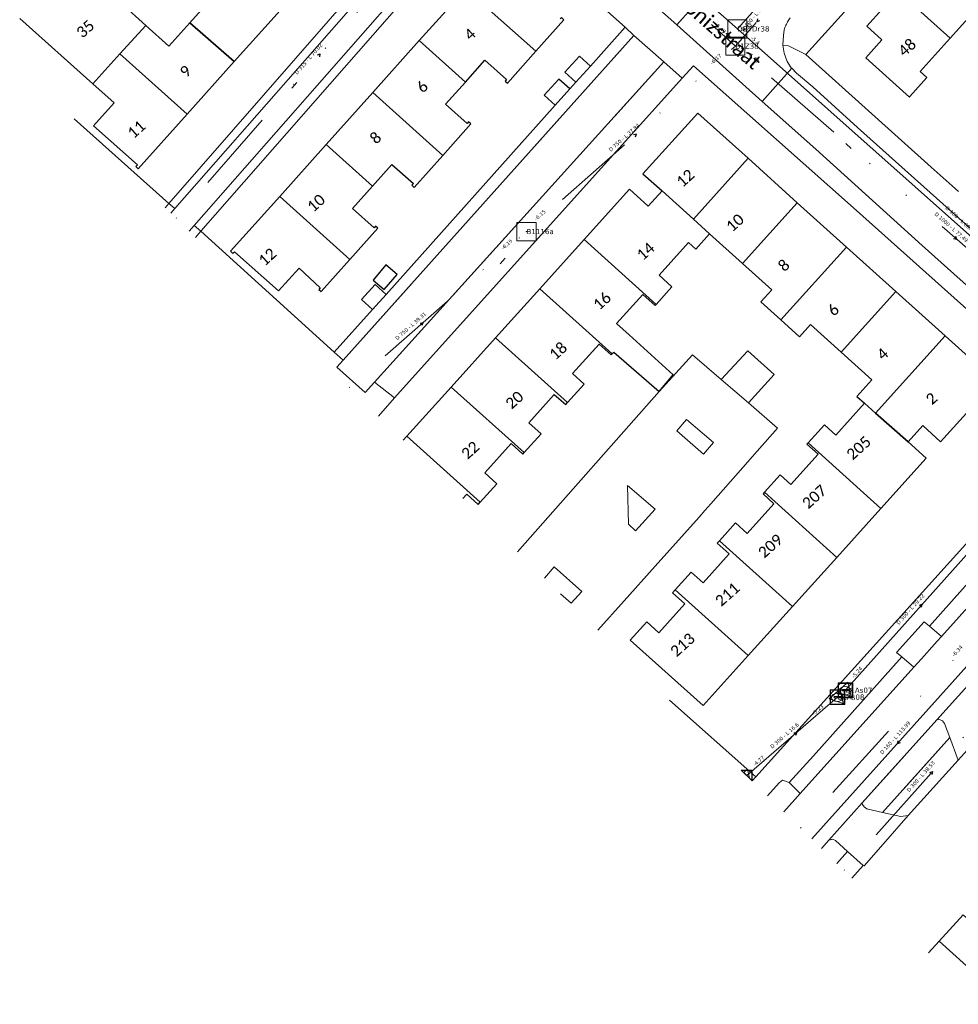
# Model space of a CAD drawing. Header units: metres. Extents: x 113074 to 114313, y 482627 to 483855.
# Tile 10 of 78: x 113214 to 113341, y 483219 to 483353. Entities that reach past the tile are written whole.
import ezdxf
from ezdxf.enums import TextEntityAlignment as Align

# ---------------------------------------------------------------- set-up
doc = ezdxf.new("R2010")
doc.units = ezdxf.units.M
doc.header["$MEASUREMENT"] = 0
doc.linetypes.add('DGN Style 2', pattern=[50.429501, 30.257701, -20.1718])
doc.linetypes.add('DGN Style 6', pattern=[30.473618, 0.016022, -6.408752, 11.215317, -6.408752, 0.016022, -6.408752])
for name, color, linetype, lineweight in [('BGT-Lijnen - BTD Groenvoorziening  heesters (v)', 94, 'Continuous', 13), ('BGT-Lijnen - BTD Groenvoorziening (v)', 94, 'Continuous', 13), ('BGT-Lijnen - Huisnummer overig (t)', 252, 'Continuous', 13), ('BGT-Lijnen - IMKL   Bijzondere knoop (p)', 252, 'Continuous', 13), ('BGT-Lijnen - ORL Straatnaam (t)', 7, 'Continuous', 13), ('BGT-Lijnen - PND grondvlak pand (v_mv)', 1, 'Continuous', 13), ('BGT-Lijnen - WGD Inrit (v)', 7, 'Continuous', 13), ('BGT-Lijnen - WGD Parkeervlak (v)', 7, 'Continuous', 13), ('BGT-Lijnen - WGD Rijbaan - Lokale weg (v)', 7, 'Continuous', 13), ('BGT-Lijnen - WGD Rijbaan - Lokale weg verkeersdrempel (v)', 7, 'Continuous', 13), ('BGT-Lijnen - WGD Voetpad (v)', 7, 'Continuous', 13), ('BGT-Lijnen - XXX Haagvoet BTD (v)', 211, 'Continuous', 13), ('Riolering - BOBs', 7, 'Continuous', 13), ('Riolering - Buiten gebruik', 7, 'Continuous', 13), ('Riolering - Drainage', 254, 'Continuous', 13), ('Riolering - Gemengd riool', 7, 'Continuous', 13), ('Riolering - KNOOP_NUMMER', 7, 'Continuous', 13), ('Riolering - KNOOP_RIOOLPUT', 7, 'Continuous', 13), ('Riolering - Leidingtekst', 7, 'Continuous', 13), ('Riolering - Level 63', 7, 'Continuous', 13), ('Riolering - RIO-KNP', 4, 'Continuous', 13), ('Riolering - Stroomrichting', 7, 'Continuous', 13)]:
    doc.layers.add(name, color=color, linetype=linetype, lineweight=lineweight)
doc.styles.add('Style-Calibri', font='calibri.ttf')
doc.styles.add('Style-Verdana', font='verdana.ttf')

# ---------------------------------------------------------------- blocks, each defined once
blk = doc.blocks.new('IMKL Bijzondere knoop')
at = {"layer": 'BGT-Lijnen - IMKL   Bijzondere knoop (p)', "linetype": 'Continuous', "lineweight": 13}
for p, q in [((-39, 8), (39, 8)), ((-39, -9), (39, -9))]:
    blk.add_line(p, q, dxfattribs=at)
blk.add_arc((-40, -1), 8.3, 79.3818, 280.6182, dxfattribs=at)
at = {"layer": 'BGT-Lijnen - IMKL   Bijzondere knoop (p)', "linetype": 'Continuous', "lineweight": 13, "extrusion": (0, 0, -1)}
blk.add_arc((-41, -1), 8.42, 75.8538, 284.1462, dxfattribs=at)
at = {"layer": 'BGT-Lijnen - IMKL   Bijzondere knoop (p)', "linetype": 'Continuous', "lineweight": 13}
blk.add_ellipse((-4, -5), major_axis=(-79.3, -0.2), ratio=0.699465, dxfattribs=at)
for points in [[(-101, 98), (99, 98), (99, -102), (-101, -102)], [(-95, 92), (92, 92), (92, -96), (-95, -96)]]:
    blk.add_3dface(points, dxfattribs=at)
blk = doc.blocks.new('CDE bijzonder')
at = {"layer": 'Riolering - RIO-KNP', "color": 172}
for p, q in [((-1.14, -0.26), (0.34, 1.08)), ((0.34, 1.08), (0.76, -0.88)), ((0.76, -0.88), (-1.14, -0.26))]:
    blk.add_line(p, q, dxfattribs=at)
blk.add_3dface([(-1.14, -0.26), (0.34, 1.08), (0.76, -0.88)], dxfattribs=at)
blk = doc.blocks.new('rioput')
at = {"layer": 'Riolering - Level 63', "linetype": 'Continuous', "lineweight": 13}
blk.add_3dface([(-1.29, 1.24), (1.29, 1.24), (1.29, -1.24), (-1.29, -1.24)], dxfattribs=at)

msp = doc.modelspace()

# ---------------------------------------------------------------- linework, layer by layer
at = {"layer": 'BGT-Lijnen - BTD Groenvoorziening  heesters (v)', "linetype": 'DGN Style 2', "lineweight": 13, "flags": 128}
for points in [[(113301.29, 483347.17), (113297.26, 483350.75), (113257.86, 483306.73)], [(113260.86, 483302.37), (113262.11, 483303.76), (113301.29, 483347.17)], [(113257.86, 483306.73), (113257.03, 483305.8), (113260.86, 483302.37)]]:
    msp.add_lwpolyline(points, dxfattribs=at)
at = {"layer": 'BGT-Lijnen - BTD Groenvoorziening (v)', "linetype": 'DGN Style 2', "lineweight": 13, "flags": 128}
for points in [[(113312.66, 483307.99), (113309.07, 483304.14), (113312.76, 483300.95)], [(113312.76, 483300.95), (113316.26, 483304.81), (113312.66, 483307.99)], [(113308.01, 483295.57), (113304.39, 483298.71), (113303.05, 483297.16)], [(113303.05, 483297.16), (113306.68, 483294.03), (113308.01, 483295.57)], [(113296.4, 483289.77), (113296.5, 483284.53), (113297.48, 483283.61)], [(113297.48, 483283.61), (113300.12, 483286.56), (113296.4, 483289.77)], [(113290.2, 483275.41), (113286.45, 483278.72), (113285.12, 483277.22)], [(113287.29, 483275.1), (113288.77, 483273.8), (113290.2, 483275.41)]]:
    msp.add_lwpolyline(points, dxfattribs=at)
at = {"layer": 'BGT-Lijnen - IMKL   Bijzondere knoop (p)', "linetype": 'Continuous', "lineweight": 13, "extrusion": (0, 0, -1)}
msp.add_arc((-113312.7, 483250.21), 0.0843, 84.9688, 183.6756, dxfattribs=at)
at = {"layer": 'BGT-Lijnen - IMKL   Bijzondere knoop (p)', "linetype": 'Continuous', "lineweight": 13}
for points in [[(113311.77, 483251.2), (113313.28, 483249.73), (113313.28, 483251.2)], [(113311.83, 483251.14), (113313.22, 483249.79), (113313.22, 483251.14)]]:
    msp.add_3dface(points, dxfattribs=at)
at = {"layer": 'BGT-Lijnen - ORL Straatnaam (t)', "linetype": 'Continuous', "lineweight": 13, "flags": 128}
for points in [[(113250.92, 483343.62), (113251.58, 483344.37)], [(113325.95, 483336.09), (113326.69, 483335.42)], [(113279.13, 483319.81), (113279.8, 483320.55)]]:
    msp.add_lwpolyline(points, dxfattribs=at)
at = {"layer": 'BGT-Lijnen - PND grondvlak pand (v_mv)', "linetype": 'Continuous', "lineweight": 25, "flags": 128}
for points in [[(113243.11, 483347.2), (113249.33, 483354.14), (113240.16, 483362.31)], [(113227.6, 483348.25), (113231.16, 483352.12), (113221.23, 483361.11)], [(113274.49, 483357.09), (113268.18, 483350.05), (113274.45, 483344.44)], [(113274.49, 483357.09), (113283.96, 483348.6), (113287.77, 483352.86)], [(113280.11, 483344.28), (113283.96, 483348.6), (113274.49, 483357.09)], [(113340.1, 483350.39), (113333.05, 483356.74), (113328.78, 483352)], [(113333.05, 483356.74), (113340.1, 483350.39), (113344.19, 483354.93)], [(113239.86, 483355.55), (113237.09, 483352.47), (113243.11, 483347.2)], [(113214.05, 483353.04), (113223.96, 483344.18), (113227.6, 483348.25)], [(113243.11, 483347.2), (113237.09, 483352.47), (113234.26, 483349.32)], [(113287.77, 483352.86), (113287.45, 483353.18), (113287.25, 483352.99)], [(113234.26, 483349.32), (113231.16, 483352.12), (113227.6, 483348.25)], [(113328.78, 483352), (113330.84, 483350.14), (113328.65, 483347.71)], [(113274.45, 483344.44), (113268.18, 483350.05), (113261.88, 483343.01)], [(113336.04, 483345.87), (113340.1, 483350.39)], [(113227.6, 483348.25), (113223.96, 483344.18), (113226.84, 483341.6)], [(113227.6, 483348.25), (113236.74, 483340.1), (113243.11, 483347.2)], [(113230.1, 483332.69), (113236.74, 483340.1), (113227.6, 483348.25)], [(113274.45, 483344.44), (113277.08, 483347.39), (113279.99, 483344.79)], [(113291.36, 483346.61), (113289.88, 483347.95), (113287.91, 483345.77)], [(113328.65, 483347.71), (113334.56, 483342.39), (113334.62, 483342.46)], [(113287.91, 483345.77), (113289.4, 483344.43), (113291.36, 483346.61)], [(113334.62, 483342.46), (113336.93, 483345.07), (113336.04, 483345.87)], [(113274.66, 483338.83), (113271.75, 483341.42), (113274.45, 483344.44)], [(113279.99, 483344.79), (113279.79, 483344.57), (113280.11, 483344.28)], [(113288.56, 483343.5), (113287.07, 483344.83), (113285.1, 483342.64)], [(113261.88, 483343.01), (113255.57, 483335.97), (113261.86, 483330.34)], [(113267.5, 483330.16), (113271.38, 483334.5), (113261.88, 483343.01)], [(113261.88, 483343.01), (113271.38, 483334.5), (113275.18, 483338.77)], [(113285.1, 483342.64), (113286.59, 483341.31), (113288.56, 483343.5)], [(113226.84, 483341.6), (113224.07, 483338.51), (113229.99, 483333.22)], [(113275.18, 483338.77), (113274.86, 483339.05), (113274.66, 483338.83)], [(113312.72, 483334.1), (113305.9, 483340.24), (113298.48, 483332.02)], [(113261.86, 483330.34), (113255.57, 483335.97), (113249.27, 483328.93)], [(113305.3, 483325.87), (113312.72, 483334.1)], [(113319.38, 483328.09), (113312.72, 483334.1), (113305.3, 483325.87)], [(113229.99, 483333.22), (113229.77, 483332.98), (113230.1, 483332.69)], [(113261.86, 483330.34), (113264.47, 483333.27), (113267.38, 483330.67)], [(113298.48, 483332.02), (113301.06, 483329.7), (113305.3, 483325.87)], [(113262.05, 483324.7), (113259.14, 483327.3), (113261.86, 483330.34)], [(113267.38, 483330.67), (113267.18, 483330.44), (113267.5, 483330.16)], [(113296.67, 483329.9), (113290.53, 483323.09), (113300.26, 483314.31)], [(113301.06, 483329.7), (113299.19, 483327.62), (113296.67, 483329.9)], [(113307.51, 483323.88), (113305.3, 483325.87), (113301.06, 483329.7)], [(113249.27, 483328.93), (113242.61, 483321.5), (113242.91, 483321.21)], [(113249.27, 483328.93), (113258.79, 483320.41), (113262.57, 483324.64)], [(113254.88, 483316.03), (113258.79, 483320.41), (113249.27, 483328.93)], [(113326.05, 483322.07), (113319.38, 483328.09), (113311.97, 483319.86)], [(113311.97, 483319.86), (113319.38, 483328.09)], [(113305.3, 483325.87), (113307.51, 483323.88), (113311.97, 483319.86)], [(113262.57, 483324.64), (113262.25, 483324.92), (113262.05, 483324.7)], [(113300.26, 483314.31), (113290.53, 483323.09), (113284.52, 483316.43)], [(113305.63, 483321.79), (113307.51, 483323.88)], [(113300.65, 483318.28), (113304.63, 483322.69), (113305.63, 483321.79)], [(113314.43, 483314.65), (113317.15, 483312.2), (113326.05, 483322.07)], [(113332.72, 483316.06), (113326.05, 483322.07), (113317.15, 483312.2)], [(113242.91, 483321.21), (113243.17, 483321.44), (113249.09, 483316.16)], [(113249.09, 483316.16), (113251.91, 483319.2), (113254.77, 483316.54)], [(113265.18, 483318.37), (113263.66, 483319.66), (113261.92, 483317.61)], [(113311.97, 483319.86), (113315.92, 483316.3), (113314.43, 483314.65)], [(113261.92, 483317.61), (113263.44, 483316.32), (113265.18, 483318.37)], [(113300.26, 483314.31), (113302.41, 483316.7), (113300.65, 483318.28)], [(113254.77, 483316.54), (113254.57, 483316.32), (113254.88, 483316.03)], [(113263.68, 483315.65), (113262.2, 483316.99), (113260.36, 483314.98)], [(113284.52, 483316.43), (113278.52, 483309.77), (113288.26, 483300.99)], [(113284.52, 483316.43), (113294.3, 483307.62), (113294.51, 483307.85)], [(113294.15, 483307.46), (113294.3, 483307.62), (113284.52, 483316.43)], [(113260.36, 483314.98), (113261.83, 483313.63), (113263.68, 483315.65)], [(113294.9, 483311.71), (113298.46, 483315.66), (113300.13, 483314.16)], [(113321.18, 483311.56), (113325.31, 483307.84), (113332.72, 483316.06)], [(113339.39, 483310.05), (113332.72, 483316.06), (113325.31, 483307.84)], [(113300.13, 483314.16), (113300.26, 483314.31)], [(113302.59, 483304.78), (113296.61, 483310.18), (113294.9, 483311.71)], [(113317.15, 483312.2), (113319.69, 483309.91), (113321.18, 483311.56)], [(113278.52, 483309.77), (113272.51, 483303.11), (113282.38, 483294.22)], [(113288.01, 483300.72), (113288.26, 483300.99), (113278.52, 483309.77)], [(113329.96, 483299.58), (113339.39, 483310.05)], [(113339.39, 483310.05), (113329.96, 483299.58), (113334.38, 483295.67)], [(113338.8, 483295.69), (113346.21, 483303.9), (113339.39, 483310.05)], [(113288.92, 483304.93), (113292.53, 483308.92), (113294.15, 483307.46)], [(113294.51, 483307.85), (113300.66, 483302.48), (113302.59, 483304.78)], [(113325.31, 483307.84), (113329.5, 483304.07), (113327.46, 483301.81)], [(113288.26, 483300.99), (113290.51, 483303.49), (113288.92, 483304.93)], [(113272.51, 483303.11), (113266.51, 483296.45), (113276.43, 483287.5)], [(113282.2, 483294.03), (113282.38, 483294.22), (113272.51, 483303.11)], [(113283, 483298.27), (113286.47, 483302.11), (113288.01, 483300.72)], [(113327.46, 483301.81), (113328.47, 483300.9), (113329.96, 483299.58)], [(113328.47, 483300.9), (113324.59, 483296.6), (113323.05, 483297.99)], [(113334.38, 483295.67), (113329.96, 483299.58), (113328.47, 483300.9)], [(113282.38, 483294.22), (113284.67, 483296.76), (113283, 483298.27)], [(113323.05, 483297.99), (113320.85, 483295.55), (113330.71, 483286.66)], [(113334.38, 483295.67), (113336.37, 483297.88), (113338.8, 483295.69)], [(113266.51, 483296.45), (113266.01, 483295.89)], [(113276.16, 483287.2), (113276.43, 483287.5), (113266.51, 483296.45)], [(113277.04, 483291.47), (113280.62, 483295.45), (113282.2, 483294.03)], [(113320.85, 483295.55), (113320.69, 483295.37), (113322.21, 483294)], [(113324.72, 483280.02), (113330.71, 483286.66), (113320.85, 483295.55)], [(113330.71, 483286.66), (113336.84, 483293.46), (113334.38, 483295.67)], [(113322.21, 483294), (113318.5, 483289.88), (113317.05, 483291.19)], [(113276.43, 483287.5), (113278.68, 483289.99), (113277.04, 483291.47)], [(113317.05, 483291.19), (113314.93, 483288.84), (113324.72, 483280.02)], [(113274.08, 483288), (113274.62, 483288.6), (113276.16, 483287.2)], [(113314.93, 483288.84), (113314.74, 483288.61), (113316.21, 483287.29)], [(113318.73, 483273.37), (113324.72, 483280.02), (113314.93, 483288.84)], [(113316.21, 483287.29), (113312.59, 483283.27), (113311.03, 483284.68)], [(113311.03, 483284.68), (113308.85, 483282.27), (113318.73, 483273.37)], [(113308.85, 483282.27), (113308.54, 483281.93), (113310.15, 483280.48)], [(113312.73, 483266.72), (113318.73, 483273.37), (113308.85, 483282.27)], [(113310.15, 483280.48), (113306.62, 483276.57), (113305.01, 483278.02)], [(113305.01, 483278.02), (113302.86, 483275.63), (113312.73, 483266.72)], [(113302.86, 483275.63), (113302.5, 483275.23), (113304.17, 483273.72)], [(113306.61, 483259.93), (113312.73, 483266.72), (113302.86, 483275.63)], [(113304.17, 483273.72), (113300.62, 483269.79), (113298.98, 483271.28)], [(113298.98, 483271.28), (113296.76, 483268.81), (113306.61, 483259.93)], [(113350.57, 483223.69), (113341.83, 483231.58), (113338.61, 483228.03)], [(113338.61, 483228.03), (113337.15, 483226.41)], [(113345.99, 483221.34), (113338.61, 483228.03)], [(113338.61, 483228.03), (113345.99, 483221.34), (113344.28, 483219.45)]]:
    msp.add_lwpolyline(points, dxfattribs=at)
at = {"layer": 'BGT-Lijnen - WGD Inrit (v)', "linetype": 'Continuous', "lineweight": 13, "flags": 128}
for points in [[(113235.05, 483327.28), (113234.24, 483327.99), (113233.74, 483327.41)], [(113234.51, 483326.66), (113235.05, 483327.28)], [(113238.58, 483324.21), (113237.69, 483324.99), (113237.01, 483324.22)], [(113237.86, 483323.38), (113238.58, 483324.21)], [(113305.19, 483307.49), (113300.66, 483302.48), (113281.48, 483280.78)], [(113312.76, 483300.95), (113309.07, 483304.14), (113305.19, 483307.49)], [(113313.96, 483294.42), (113316.71, 483297.53), (113312.76, 483300.95)], [(113303.05, 483297.16), (113304.39, 483298.71), (113308.01, 483295.57)], [(113308.01, 483295.57), (113306.68, 483294.03), (113303.05, 483297.16)], [(113307.65, 483287.27), (113311.99, 483292.19), (113313.96, 483294.42)], [(113296.5, 483284.53), (113296.4, 483289.77), (113300.12, 483286.56)], [(113306.08, 483285.49), (113306.85, 483286.37), (113307.65, 483287.27)], [(113300.12, 483286.56), (113297.48, 483283.61), (113296.5, 483284.53)], [(113295.95, 483274.13), (113300.15, 483278.81), (113306.08, 483285.49)], [(113285.12, 483277.22), (113286.45, 483278.72)], [(113286.45, 483278.72), (113290.2, 483275.41), (113288.77, 483273.8)], [(113288.77, 483273.8), (113287.29, 483275.1)], [(113292.37, 483270.14), (113295.95, 483274.13)], [(113344.07, 483260.07), (113342.89, 483263.1), (113338.29, 483257.99)], [(113313.26, 483249.75), (113313.75, 483250.29), (113302.05, 483260.69)], [(113338.29, 483257.99), (113338.64, 483258.03), (113339.04, 483257.88)], [(113339.04, 483257.88), (113339.33, 483257.52), (113340.04, 483255.59)], [(113340.04, 483255.59), (113341.16, 483252.54), (113345.24, 483257.06)], [(113328.17, 483246.75), (113323.64, 483241.69), (113324.13, 483241.84)], [(113328.43, 483246.2), (113328.21, 483246.52), (113328.17, 483246.75)], [(113330.94, 483245.45), (113328.81, 483245.93), (113328.43, 483246.2)], [(113328.42, 483238.22), (113331, 483241.14), (113334.4, 483245.03)], [(113334.4, 483245.03), (113333.4, 483244.9), (113330.94, 483245.45)], [(113324.13, 483241.84), (113324.54, 483241.67), (113326.2, 483240.17)], [(113326.2, 483240.17), (113328.31, 483238.27), (113328.42, 483238.22)]]:
    msp.add_lwpolyline(points, dxfattribs=at)
at = {"layer": 'BGT-Lijnen - WGD Parkeervlak (v)', "linetype": 'Continuous', "lineweight": 13, "flags": 128}
for points in [[(113338.9, 483269.31), (113354.43, 483286.58)], [(113349.59, 483284.49), (113337.28, 483270.7), (113338.9, 483269.31)], [(113335.18, 483265.16), (113333.56, 483266.53), (113321.59, 483253.12)], [(113319.77, 483248.02), (113335.18, 483265.16)], [(113321.59, 483253.12), (113318.3, 483249.52), (113319.77, 483248.02)]]:
    msp.add_lwpolyline(points, dxfattribs=at)
at = {"layer": 'BGT-Lijnen - WGD Rijbaan - Lokale weg (v)', "linetype": 'Continuous', "lineweight": 13, "flags": 128}
for points in [[(113275.47, 483373.36), (113273.95, 483371.63), (113235.05, 483327.28)], [(113282.74, 483370.37), (113297.18, 483357.42), (113303.05, 483352.18)], [(113237.01, 483324.22), (113237.69, 483324.99), (113276.56, 483369.31)], [(113303.05, 483352.18), (113307.09, 483356.72), (113306.94, 483356.83)], [(113318.63, 483346.3), (113314.64, 483341.82), (113321.9, 483335.33)], [(113321.47, 483343.78), (113319.29, 483345.63), (113318.63, 483346.3)], [(113327.52, 483338.28), (113321.47, 483343.78)], [(113362, 483307.59), (113360.97, 483308.38), (113327.52, 483338.28)], [(113321.9, 483335.33), (113336.29, 483322.29), (113356.86, 483303.92)], [(113235.05, 483327.28), (113234.51, 483326.66)], [(113354.43, 483286.58), (113338.9, 483269.31), (113338.33, 483268.66)], [(113338.33, 483268.66), (113336.19, 483266.28), (113335.18, 483265.16)], [(113335.18, 483265.16), (113319.77, 483248.02), (113317.55, 483245.55)], [(113338.29, 483257.99), (113342.89, 483263.1)], [(113323.64, 483241.69), (113328.17, 483246.75), (113338.29, 483257.99)], [(113322.64, 483240.58), (113323.64, 483241.69)]]:
    msp.add_lwpolyline(points, dxfattribs=at)
at = {"layer": 'BGT-Lijnen - WGD Rijbaan - Lokale weg verkeersdrempel (v)', "linetype": 'Continuous', "lineweight": 13, "flags": 128}
for points in [[(113307.09, 483356.72), (113303.05, 483352.18), (113314.64, 483341.82)], [(113317.84, 483352.15), (113317.91, 483352.3), (113317.99, 483352.45)], [(113317.99, 483352.45), (113318.07, 483352.59), (113318.15, 483352.73)], [(113318.15, 483352.73), (113318.24, 483352.86), (113318.33, 483352.99)], [(113317.53, 483350.76), (113317.6, 483351.52)], [(113317.6, 483351.52), (113317.65, 483351.68), (113317.71, 483351.84)], [(113317.71, 483351.84), (113317.77, 483352), (113317.84, 483352.15)], [(113317.6, 483348.33), (113317.42, 483349.43), (113317.53, 483350.76)], [(113318.56, 483346.37), (113318.02, 483347.23), (113317.6, 483348.33)], [(113314.64, 483341.82), (113318.63, 483346.3), (113318.56, 483346.37)]]:
    msp.add_lwpolyline(points, dxfattribs=at)
at = {"layer": 'BGT-Lijnen - WGD Voetpad (v)', "linetype": 'Continuous', "lineweight": 13, "flags": 128}
for points in [[(113273.95, 483371.63), (113273.06, 483372.42), (113234.24, 483327.99)], [(113234.24, 483327.99), (113235.05, 483327.28), (113273.95, 483371.63)], [(113277.41, 483368.55), (113276.56, 483369.31), (113237.69, 483324.99)], [(113237.69, 483324.99), (113238.58, 483324.21), (113277.41, 483368.55)], [(113282.78, 483369.6), (113279.92, 483366.3), (113296.06, 483351.86)], [(113318.19, 483349.35), (113320.52, 483348.15), (113334.43, 483363.56)], [(113303.05, 483352.18), (113297.18, 483357.42), (113294.73, 483357.23)], [(113318.07, 483352.59), (113317.99, 483352.45), (113317.91, 483352.3)], [(113318.24, 483352.86), (113318.15, 483352.73), (113318.07, 483352.59)], [(113318.43, 483353.12), (113318.33, 483352.99), (113318.24, 483352.86)], [(113297.26, 483350.75), (113296.06, 483351.86), (113291.36, 483346.61)], [(113296.06, 483351.86), (113297.26, 483350.75), (113301.29, 483347.17)], [(113321.9, 483335.33), (113314.64, 483341.82), (113303.05, 483352.18)], [(113317.65, 483351.68), (113317.6, 483351.52), (113317.53, 483350.76)], [(113317.77, 483352), (113317.71, 483351.84), (113317.65, 483351.68)], [(113317.91, 483352.3), (113317.84, 483352.15), (113317.77, 483352)], [(113256.64, 483307.83), (113257.86, 483306.73), (113297.26, 483350.75)], [(113317.53, 483350.76), (113317.42, 483349.43), (113318.19, 483349.35)], [(113318.19, 483349.35), (113317.42, 483349.43), (113317.6, 483348.33)], [(113317.6, 483348.33), (113318.02, 483347.23), (113318.56, 483346.37)], [(113337.52, 483332.89), (113320.52, 483348.15), (113318.19, 483349.35)], [(113303.79, 483344.94), (113301.29, 483347.17), (113262.11, 483303.76)], [(113301.29, 483347.17), (113303.79, 483344.94), (113305.31, 483346.63)], [(113291.36, 483346.61), (113289.4, 483344.43), (113288.56, 483343.5)], [(113305.31, 483346.63), (113327.41, 483327.01), (113355.13, 483302.24)], [(113318.56, 483346.37), (113318.63, 483346.3), (113319.29, 483345.63)], [(113262.11, 483303.76), (113264.84, 483301.62), (113303.79, 483344.94)], [(113319.29, 483345.63), (113321.47, 483343.78), (113327.52, 483338.28)], [(113288.56, 483343.5), (113286.59, 483341.31), (113263.68, 483315.65)], [(113233.74, 483327.41), (113234.24, 483327.99), (113221.43, 483339.43)], [(113327.52, 483338.28), (113360.97, 483308.38), (113362, 483307.59)], [(113336.29, 483322.29), (113321.9, 483335.33)], [(113341.22, 483329.6), (113340.35, 483330.37), (113337.52, 483332.89)], [(113238.58, 483324.21), (113237.86, 483323.38)], [(113256.64, 483307.83), (113238.58, 483324.21)], [(113357.78, 483302.85), (113356.86, 483303.92), (113336.29, 483322.29)], [(113263.68, 483315.65), (113261.83, 483313.63), (113256.64, 483307.83)], [(113257.03, 483305.8), (113257.86, 483306.73), (113256.64, 483307.83)], [(113262.11, 483303.76), (113260.86, 483302.37), (113257.03, 483305.8)], [(113262.64, 483299.18), (113264.84, 483301.62), (113262.11, 483303.76)], [(113357.24, 483298.5), (113313.75, 483250.29), (113313.26, 483249.75)], [(113336.57, 483271.3), (113337.28, 483270.7), (113349.59, 483284.49)], [(113333.56, 483266.53), (113332.84, 483267.14), (113336.57, 483271.3)], [(113318.3, 483249.52), (113321.59, 483253.12), (113333.56, 483266.53)], [(113341.16, 483252.54), (113340.04, 483255.59), (113330.94, 483245.45)], [(113334.4, 483245.03), (113341.16, 483252.54)], [(113316.92, 483249.48), (113317.39, 483249.83), (113318.3, 483249.52)], [(113315.36, 483247.7), (113316.92, 483249.48)], [(113330.94, 483245.45), (113333.4, 483244.9), (113334.4, 483245.03)], [(113326.2, 483240.17), (113324.73, 483238.54)], [(113326.77, 483236.56), (113328.31, 483238.27), (113326.2, 483240.17)]]:
    msp.add_lwpolyline(points, dxfattribs=at)
at = {"layer": 'BGT-Lijnen - XXX Haagvoet BTD (v)', "linetype": 'DGN Style 6', "lineweight": 13, "flags": 128}
for points in [[(113337.28, 483270.7), (113336.57, 483271.3), (113332.84, 483267.14)], [(113338.33, 483268.66), (113338.9, 483269.31), (113337.28, 483270.7)], [(113335.18, 483265.16), (113336.19, 483266.28), (113338.33, 483268.66)], [(113332.84, 483267.14), (113333.56, 483266.53), (113335.18, 483265.16)], [(113338.29, 483257.99), (113328.17, 483246.75), (113328.21, 483246.52)], [(113339.04, 483257.88), (113338.64, 483258.03), (113338.29, 483257.99)], [(113340.04, 483255.59), (113339.33, 483257.52), (113339.04, 483257.88)], [(113328.81, 483245.93), (113330.94, 483245.45), (113340.04, 483255.59)], [(113317.39, 483249.83), (113316.92, 483249.48), (113315.36, 483247.7)], [(113319.77, 483248.02), (113318.3, 483249.52), (113317.39, 483249.83)], [(113317.55, 483245.55), (113319.77, 483248.02)], [(113328.21, 483246.52), (113328.43, 483246.2), (113328.81, 483245.93)], [(113324.13, 483241.84), (113323.64, 483241.69), (113322.64, 483240.58)], [(113326.2, 483240.17), (113324.54, 483241.67), (113324.13, 483241.84)], [(113324.73, 483238.54), (113326.2, 483240.17)]]:
    msp.add_lwpolyline(points, dxfattribs=at)
at = {"layer": 'Riolering - Buiten gebruik', "color": 7, "linetype": 'Continuous', "lineweight": 13, "flags": 128}
for points in [[(113325.91, 483262.02), (113345.36, 483283.82)], [(113312.55, 483250.44), (113324.83, 483261.09)]]:
    msp.add_lwpolyline(points, dxfattribs=at)
at = {"layer": 'Riolering - Drainage', "linetype": 'Continuous', "lineweight": 13, "flags": 128}
for points in [[(113282.54, 483376.94), (113311.26, 483351.64)], [(113311.26, 483351.64), (113319.17, 483360.45)], [(113311.26, 483351.64), (113371.67, 483297.92)], [(113371.67, 483297.92), (113321.34, 483241.86)]]:
    msp.add_lwpolyline(points, dxfattribs=at)
at = {"layer": 'Riolering - Gemengd riool', "color": 94, "linetype": 'DGN Style 6', "lineweight": 13, "flags": 128}
for points in [[(113280.15, 483377.11), (113311, 483349.3)], [(113235.23, 483325.95), (113277.2, 483373.81)], [(113318.12, 483357.41), (113311, 483349.3)], [(113282.7, 483324.18), (113311, 483349.3)], [(113311, 483349.3), (113369.37, 483298.34)], [(113258.69, 483303.04), (113282.7, 483324.18)], [(113319.82, 483243.34), (113343.51, 483269.37)], [(113325.71, 483237.59), (113349.9, 483264.6)]]:
    msp.add_lwpolyline(points, dxfattribs=at)
at = {"layer": 'Riolering - KNOOP_RIOOLPUT', "color": 7, "linetype": 'Continuous', "lineweight": 13}
for p in [(113311.26, 483351.64), (113311, 483349.3), (113282.7, 483324.18), (113325.91, 483262.02), (113324.83, 483261.09)]:
    msp.add_point(p, dxfattribs=at)
at = {"layer": 'Riolering - RIO-KNP', "color": 172}
for p, q in [((113312.13, 483250.85), (113312.63, 483251.3)), ((113312.63, 483251.3), (113312.89, 483250.11))]:
    msp.add_line(p, q, dxfattribs=at)
msp.add_3dface([(113312.13, 483250.85), (113312.89, 483250.11), (113312.63, 483251.3)], dxfattribs=at)
at = {"layer": 'Riolering - Stroomrichting', "color": 30, "linetype": 'Continuous', "lineweight": 25, "flags": 128}
for points in [[(113313.98, 483353), (113313.9, 483352.6)], [(113314.28, 483352.73), (113313.9, 483352.6)], [(113254.4, 483348.11), (113254.77, 483348.24)], [(113254.7, 483347.85), (113254.77, 483348.24)], [(113297.21, 483337.32), (113297.6, 483337.4)], [(113297.47, 483337.02), (113297.6, 483337.4)], [(113340.55, 483323.24), (113340.94, 483323.16)], [(113340.81, 483323.54), (113340.94, 483323.16)], [(113268.31, 483311.77), (113268.7, 483311.85)], [(113268.57, 483311.47), (113268.7, 483311.85)], [(113335.92, 483273.54), (113336.3, 483273.67)], [(113336.22, 483273.27), (113336.3, 483273.67)], [(113318.92, 483256.23), (113319.32, 483256.31)], [(113319.19, 483255.93), (113319.32, 483256.31)], [(113333.01, 483255.16), (113332.93, 483254.77)], [(113333.31, 483254.89), (113332.93, 483254.77)], [(113337.34, 483250.87), (113337.72, 483250.99)], [(113337.63, 483250.6), (113337.72, 483250.99)]]:
    msp.add_lwpolyline(points, dxfattribs=at)

# ---------------------------------------------------------------- block references
at = {"layer": 'BGT-Lijnen - IMKL   Bijzondere knoop (p)', "linetype": 'Continuous', "lineweight": 13, "xscale": 0.0100096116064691, "yscale": 0.0100096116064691}
for p in [(113325.91, 483262.02), (113324.83, 483261.09)]:
    msp.add_blockref('IMKL Bijzondere knoop', p, dxfattribs=at)
at = {"layer": 'Riolering - Level 63', "linetype": 'Continuous', "lineweight": 13}
for p in [(113311.26, 483351.64), (113311, 483349.3), (113282.7, 483324.18)]:
    msp.add_blockref('rioput', p, dxfattribs=at)
at = {"layer": 'Riolering - RIO-KNP', "color": 172}
for p in [(113325.91, 483262.02), (113324.83, 483261.09)]:
    msp.add_blockref('CDE bijzonder', p, dxfattribs=at)

# ---------------------------------------------------------------- texts
at = {"layer": 'BGT-Lijnen - Huisnummer overig (t)', "linetype": 'Continuous', "lineweight": 13, "style": 'Style-Calibri'}
for s, p in [('35', (113222.94, 483351.65)), ('4', (113275.03, 483350.92)), ('48', (113334.25, 483349.13)), ('9', (113236.52, 483345.88)), ('6', (113268.58, 483343.81)), ('11', (113229.86, 483338.03)), ('8', (113262.26, 483336.88)), ('12', (113304.21, 483331.42)), ('10', (113254.2, 483328.05)), ('10', (113310.94, 483325.38)), ('12', (113247.6, 483320.74)), ('14', (113298.83, 483321.5)), ('8', (113317.56, 483319.6)), ('16', (113292.93, 483314.77)), ('6', (113324.26, 483313.57)), ('18', (113286.98, 483308.01)), ('4', (113330.92, 483307.59)), ('20', (113281.07, 483301.36)), ('2', (113337.56, 483301.55)), ('205', (113327.7, 483294.86)), ('22', (113275.09, 483294.56)), ('207', (113321.7, 483288.25)), ('209', (113315.73, 483281.57)), ('211', (113309.91, 483275.02)), ('213', (113303.84, 483268.18))]:
    msp.add_text(s, height=1.5, rotation=41.85, dxfattribs=at).set_placement(p, align=Align.MIDDLE_CENTER)
at = {"layer": 'BGT-Lijnen - ORL Straatnaam (t)', "color": 7, "linetype": 'Continuous', "lineweight": 13, "style": 'Style-Calibri'}
msp.add_text('Leibnizstraat', height=2, rotation=318.6164, dxfattribs=at).set_placement((113307.99, 483352.09), align=Align.MIDDLE_CENTER)
at = {"layer": 'Riolering - BOBs', "color": 7, "linetype": 'Continuous', "lineweight": 13, "style": 'Style-Verdana'}
for s, rotation, p in [('-6.21', 48.7198, (113312.72, 483351.57)), ('-6.43', 317.9691, (113308.79, 483351.56)), ('-5.4', 318.3546, (113313.54, 483349.88)), ('-6.17', 41.5943, (113308.51, 483347.36)), ('-6.43', 318.8922, (113313.28, 483347.58)), ('-6.15', 41.5943, (113284.7, 483326.22)), ('-6.15', 41.3719, (113280.2, 483322.25)), ('-6.34', 47.6849, (113341.24, 483267.18)), ('-5.24', 48.263, (113327.66, 483264.28)), ('-5.23', 40.9245, (113322.32, 483259.18)), ('-4.77', 40.9245, (113314.31, 483252.24))]:
    msp.add_text(s, height=0.5, rotation=rotation, dxfattribs=at).set_placement(p, align=Align.CENTER)
at = {"layer": 'Riolering - KNOOP_NUMMER', "color": 7, "linetype": 'Continuous', "lineweight": 13, "style": 'Style-Verdana'}
for s, p in [('DRTDr38', (113311.26, 483351.64)), ('B1Z38', (113311, 483349.3)), ('B1116a', (113282.7, 483324.18)), ('B1As07', (113325.91, 483262.02)), ('B1As08', (113324.83, 483261.09))]:
    msp.add_text(s, height=0.7, dxfattribs=at).set_placement(p, align=Align.MIDDLE_LEFT)
at = {"layer": 'Riolering - Leidingtekst', "color": 7, "linetype": 'Continuous', "lineweight": 13, "style": 'Style-Verdana'}
for s, rotation, p in [('D 400 - L 10.79', 48.7192, (113313.81, 483353.26)), ('D 315 - L 70.02', 48.7463, (113253.37, 483347.4)), ('D 750 - L 37.84', 41.5933, (113296.1, 483336.74)), ('D 160 - L 80.84', 318.3547, (113341.38, 483325.53)), ('D 1000 - L 77.49', 318.8774, (113340.08, 483324.58)), ('D 750 - L 39.31', 41.3697, (113267.19, 483311.19)), ('D 300 - L 29.22', 48.2606, (113334.89, 483272.83)), ('D 300 - L 16.6', 40.9196, (113317.82, 483255.68)), ('D 160 - L 113.99', 48.083, (113332.83, 483255.41)), ('D 300 - L 38.53', 48.1565, (113336.3, 483250.16))]:
    msp.add_text(s, height=0.5, rotation=rotation, dxfattribs=at).set_placement(p, align=Align.CENTER)

doc.saveas('drawing.dxf')
